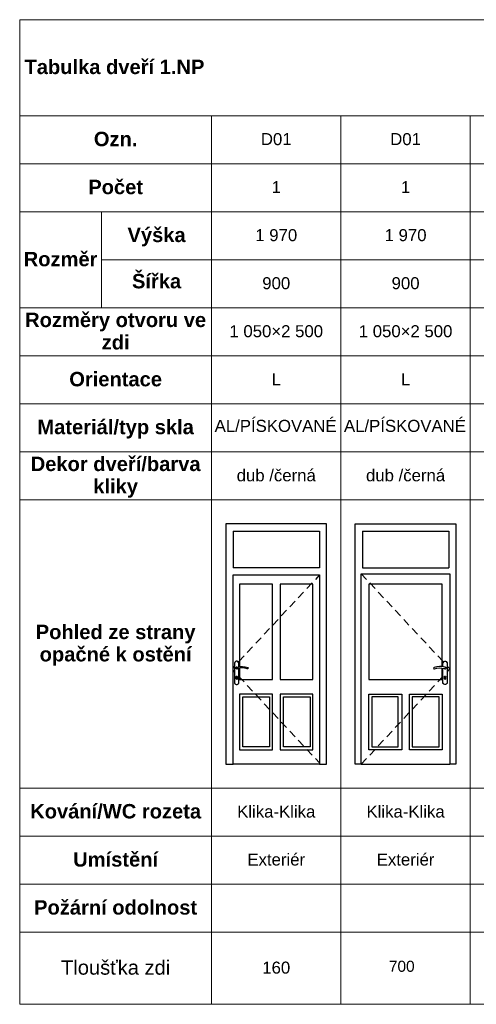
# Paper-space layout 'x TABULKA DVEŘÍ 1.NP 1 2' of a CAD drawing. Header units: millimetres. Extents: x 28 to 411, y 8 to 241.
# Tile 1 of 3: x 28 to 111, y 63 to 241. Entities that reach past the tile are written whole.
import ezdxf
from ezdxf.xclip import XClip

# ---------------------------------------------------------------- set-up
doc = ezdxf.new("R2010")
doc.units = ezdxf.units.MM
doc.header["$MEASUREMENT"] = 0
doc.header["$XCLIPFRAME"] = 0
doc.linetypes.add('Wipeout_Contour', pattern=[1000, 0, -1000])
doc.layers.add('1_POHLED ZÁPADNÍ_1_0', color=7, linetype='Continuous')
doc.styles.add('GENEROVANÝ_STYL_1', font='txt')
doc.styles.add('GENEROVANÝ_STYL_2', font='txt')

# ---------------------------------------------------------------- blocks, each defined once
blk = doc.blocks.new('Kresba_1_1', base_point=(27.92, 241.3))
at = {"layer": '1_POHLED ZÁPADNÍ_1_0', "color": 7, "linetype": 'Continuous', "lineweight": 13, "ltscale": 0.869565}
for p, q in [((27.92, 241.3), (388.05, 241.3)), ((27.92, 223.91), (27.92, 241.3)), ((27.92, 223.91), (388.05, 223.91)), ((27.92, 215.22), (27.92, 223.91)), ((62.7, 215.22), (62.7, 223.91)), ((86.14, 215.22), (86.14, 223.91)), ((109.58, 215.22), (109.58, 223.91)), ((27.92, 215.22), (62.7, 215.22)), ((27.92, 206.52), (27.92, 215.22)), ((62.7, 215.22), (86.14, 215.22)), ((62.7, 206.52), (62.7, 215.22)), ((86.14, 215.22), (109.58, 215.22)), ((86.14, 206.52), (86.14, 215.22)), ((109.58, 215.22), (134.58, 215.22)), ((109.58, 206.52), (109.58, 215.22)), ((27.92, 206.52), (62.7, 206.52)), ((27.92, 189.13), (27.92, 206.52)), ((42.75, 189.13), (42.75, 206.52)), ((62.7, 206.52), (86.14, 206.52)), ((62.7, 197.82), (62.7, 206.52)), ((86.14, 206.52), (109.58, 206.52)), ((86.14, 197.82), (86.14, 206.52)), ((109.58, 206.52), (134.58, 206.52)), ((109.58, 197.82), (109.58, 206.52)), ((42.75, 197.82), (62.7, 197.82)), ((62.7, 197.82), (86.14, 197.82)), ((62.7, 189.13), (62.7, 197.82)), ((86.14, 197.82), (109.58, 197.82)), ((86.14, 189.13), (86.14, 197.82)), ((109.58, 197.82), (134.58, 197.82)), ((109.58, 189.13), (109.58, 197.82)), ((27.92, 189.13), (62.7, 189.13)), ((27.92, 180.43), (27.92, 189.13)), ((62.7, 189.13), (86.14, 189.13)), ((62.7, 180.43), (62.7, 189.13)), ((86.14, 189.13), (109.58, 189.13)), ((86.14, 180.43), (86.14, 189.13)), ((109.58, 189.13), (134.58, 189.13)), ((109.58, 180.43), (109.58, 189.13)), ((27.92, 180.43), (62.7, 180.43)), ((27.92, 171.74), (27.92, 180.43)), ((62.7, 180.43), (86.14, 180.43)), ((62.7, 171.74), (62.7, 180.43)), ((86.14, 180.43), (109.58, 180.43)), ((86.14, 171.74), (86.14, 180.43)), ((109.58, 180.43), (134.58, 180.43)), ((109.58, 171.74), (109.58, 180.43)), ((27.92, 171.74), (62.7, 171.74)), ((27.92, 163.04), (27.92, 171.74)), ((62.7, 171.74), (86.14, 171.74)), ((62.7, 163.04), (62.7, 171.74)), ((86.14, 171.74), (109.58, 171.74)), ((86.14, 163.04), (86.14, 171.74)), ((109.58, 171.74), (134.58, 171.74)), ((109.58, 163.04), (109.58, 171.74)), ((27.92, 163.04), (62.7, 163.04)), ((27.92, 154.35), (27.92, 163.04)), ((62.7, 163.04), (86.14, 163.04)), ((62.7, 154.35), (62.7, 163.04)), ((86.14, 163.04), (109.58, 163.04)), ((86.14, 154.35), (86.14, 163.04)), ((109.58, 163.04), (134.58, 163.04)), ((109.58, 154.35), (109.58, 163.04)), ((27.92, 154.35), (62.7, 154.35)), ((27.92, 102.17), (27.92, 154.35)), ((62.7, 154.35), (86.14, 154.35)), ((62.7, 102.17), (62.7, 154.35)), ((86.14, 154.35), (109.58, 154.35)), ((86.14, 102.17), (86.14, 154.35)), ((109.58, 154.35), (134.58, 154.35)), ((109.58, 102.17), (109.58, 154.35)), ((27.92, 102.17), (62.7, 102.17)), ((27.92, 93.48), (27.92, 102.17)), ((62.7, 102.17), (86.14, 102.17)), ((62.7, 93.48), (62.7, 102.17)), ((86.14, 102.17), (109.58, 102.17)), ((86.14, 93.48), (86.14, 102.17)), ((109.58, 102.17), (134.58, 102.17)), ((109.58, 93.48), (109.58, 102.17)), ((27.92, 93.48), (62.7, 93.48)), ((27.92, 84.78), (27.92, 93.48)), ((62.7, 93.48), (86.14, 93.48)), ((62.7, 84.78), (62.7, 93.48)), ((86.14, 93.48), (109.58, 93.48)), ((86.14, 84.78), (86.14, 93.48)), ((109.58, 93.48), (134.58, 93.48)), ((109.58, 84.78), (109.58, 93.48)), ((27.92, 84.78), (62.7, 84.78)), ((27.92, 76.09), (27.92, 84.78)), ((62.7, 84.78), (86.14, 84.78)), ((62.7, 76.09), (62.7, 84.78)), ((86.14, 84.78), (109.58, 84.78)), ((86.14, 76.09), (86.14, 84.78)), ((109.58, 84.78), (134.58, 84.78)), ((109.58, 76.09), (109.58, 84.78)), ((27.92, 76.09), (62.7, 76.09)), ((27.92, 63.04), (27.92, 76.09)), ((62.7, 76.09), (86.14, 76.09)), ((62.7, 63.04), (62.7, 76.09)), ((86.14, 76.09), (109.58, 76.09)), ((86.14, 63.04), (86.14, 76.09)), ((109.58, 76.09), (134.58, 76.09)), ((109.58, 63.04), (109.58, 76.09)), ((27.92, 63.04), (62.7, 63.04)), ((62.7, 63.04), (86.14, 63.04)), ((86.14, 63.04), (109.58, 63.04)), ((109.58, 63.04), (134.58, 63.04))]:
    blk.add_line(p, q, dxfattribs=at)
at = {"layer": '1_POHLED ZÁPADNÍ_1_0', "color": 1, "linetype": 'Continuous', "lineweight": 25, "ltscale": 0.869565}
for p, q in [((65.29, 150), (65.29, 148.69)), ((83.55, 150), (65.29, 150)), ((83.55, 148.69), (83.55, 150)), ((88.73, 150), (106.99, 150)), ((88.73, 148.69), (88.73, 150)), ((106.99, 150), (106.99, 148.69)), ((65.29, 148.69), (65.29, 106.52)), ((66.59, 148.69), (66.59, 142.09)), ((66.59, 148.69), (82.25, 148.69)), ((66.59, 148.69), (66.59, 148.69)), ((82.25, 148.69), (82.25, 148.69)), ((82.25, 148.69), (82.25, 142.09)), ((83.55, 106.52), (83.55, 148.69)), ((88.73, 106.52), (88.73, 148.69)), ((90.03, 148.69), (90.03, 142.09)), ((90.03, 148.69), (105.69, 148.69)), ((90.03, 148.69), (90.03, 148.69)), ((105.69, 148.69), (105.69, 142.09)), ((105.69, 148.69), (105.69, 148.69)), ((106.99, 148.69), (106.99, 106.52)), ((66.6, 142.09), (66.59, 142.09)), ((82.24, 142.09), (66.6, 142.09)), ((82.25, 142.09), (82.24, 142.09)), ((89.82, 106.52), (89.82, 140.99)), ((89.82, 140.99), (90.03, 140.99)), ((89.82, 140.99), (90.77, 139.97)), ((90.04, 142.09), (90.03, 142.09)), ((90.03, 140.99), (105.69, 140.99)), ((90.04, 142.09), (105.68, 142.09)), ((105.68, 142.09), (105.69, 142.09)), ((105.69, 140.99), (105.89, 140.99)), ((105.89, 140.99), (105.89, 106.52)), ((66.59, 106.52), (66.59, 140.78)), ((66.59, 140.78), (82.25, 140.78)), ((67.78, 139.08), (67.78, 124.17)), ((73.72, 139.08), (67.78, 139.08)), ((73.72, 121.82), (73.72, 139.08)), ((75.12, 139.08), (75.12, 121.82)), ((81.06, 139.08), (75.12, 139.08)), ((80.91, 139.34), (79.96, 138.32)), ((81.06, 121.82), (81.06, 139.08)), ((82.25, 140.77), (81.51, 139.97)), ((82.25, 140.78), (82.25, 106.52)), ((104.5, 139.08), (91.22, 139.08)), ((91.22, 139.08), (91.22, 121.82)), ((91.37, 139.34), (92.32, 138.32)), ((104.5, 124.17), (104.5, 139.08)), ((79.37, 137.68), (78.42, 136.66)), ((92.91, 137.68), (93.86, 136.66)), ((77.83, 136.03), (76.88, 135.01)), ((94.45, 136.03), (95.4, 135.01)), ((76.29, 134.38), (75.34, 133.36)), ((95.99, 134.38), (96.94, 133.36)), ((74.75, 132.72), (73.8, 131.7)), ((97.53, 132.72), (98.48, 131.7)), ((73.2, 131.07), (72.25, 130.05)), ((99.08, 131.07), (100.02, 130.05)), ((71.66, 129.41), (70.71, 128.4)), ((100.62, 129.41), (101.57, 128.4)), ((70.12, 127.76), (69.17, 126.74)), ((102.16, 127.76), (103.11, 126.74)), ((66.96, 124.95), (66.86, 124.95)), ((66.86, 124.95), (66.86, 121.13)), ((67.04, 125.09), (66.96, 124.95)), ((67.18, 125.16), (67.04, 125.09)), ((67.33, 125.16), (67.18, 125.16)), ((67.47, 125.09), (67.33, 125.16)), ((67.55, 124.95), (67.47, 125.09)), ((67.65, 124.95), (67.55, 124.95)), ((68.58, 126.11), (67.63, 125.09)), ((67.65, 124.14), (67.65, 124.95)), ((103.7, 126.11), (104.65, 125.09)), ((104.63, 124.14), (104.63, 124.95)), ((104.63, 124.95), (104.73, 124.95)), ((104.73, 124.95), (104.81, 125.09)), ((104.81, 125.09), (104.95, 125.16)), ((104.95, 125.16), (105.1, 125.16)), ((105.1, 125.16), (105.24, 125.09)), ((105.24, 125.09), (105.32, 124.95)), ((105.32, 124.95), (105.42, 124.95)), ((105.42, 124.95), (105.42, 121.13)), ((66.86, 124.27), (66.59, 123.98)), ((66.86, 123.24), (66.59, 123.53)), ((67.08, 123.92), (67.12, 124.02)), ((67.11, 123.81), (67.08, 123.92)), ((67.11, 123.99), (67.09, 123.96)), ((67.09, 123.96), (67.09, 123.94)), ((67.09, 123.89), (67.09, 123.86)), ((67.09, 123.86), (67.11, 123.84)), ((67.2, 123.75), (67.11, 123.81)), ((67.12, 124.02), (67.22, 124.08)), ((67.13, 123.79), (67.15, 123.77)), ((67.15, 124.05), (67.14, 124.03)), ((67.19, 124.06), (67.15, 124.05)), ((67.15, 123.77), (67.18, 123.76)), ((67.32, 123.75), (67.2, 123.75)), ((67.22, 124.08), (67.33, 124.07)), ((67.23, 123.75), (67.25, 123.74)), ((67.25, 124.09), (67.24, 124.08)), ((67.29, 124.07), (67.25, 124.09)), ((67.25, 123.74), (67.29, 123.75)), ((67.4, 123.82), (67.32, 123.75)), ((67.33, 124.07), (67.8, 124.18)), ((67.33, 123.76), (67.36, 123.77)), ((67.36, 123.77), (67.38, 123.8)), ((67.84, 123.91), (67.4, 123.82)), ((67.4, 123.82), (67.4, 123.82)), ((67.65, 121.13), (67.65, 123.87)), ((67.78, 123.9), (67.78, 121.82)), ((67.8, 124.18), (68.29, 124.21)), ((68.29, 123.94), (67.84, 123.91)), ((68.29, 124.21), (68.77, 124.16)), ((68.74, 123.9), (68.29, 123.94)), ((69.17, 123.78), (68.74, 123.9)), ((68.77, 124.16), (69.24, 124.04)), ((69.27, 123.8), (69.17, 123.78)), ((69.24, 124.04), (69.24, 124.04)), ((69.24, 124.04), (69.32, 123.97)), ((69.33, 123.88), (69.27, 123.8)), ((69.32, 123.97), (69.33, 123.88)), ((102.96, 123.97), (102.95, 123.88)), ((102.95, 123.88), (103.01, 123.8)), ((103.04, 124.04), (102.96, 123.97)), ((103.01, 123.8), (103.1, 123.78)), ((103.51, 124.16), (103.04, 124.04)), ((103.04, 124.04), (103.04, 124.04)), ((103.1, 123.78), (103.54, 123.9)), ((103.99, 124.21), (103.51, 124.16)), ((103.54, 123.9), (103.99, 123.94)), ((104.48, 124.18), (103.99, 124.21)), ((103.99, 123.94), (104.44, 123.91)), ((104.44, 123.91), (104.88, 123.82)), ((104.95, 124.07), (104.48, 124.18)), ((104.5, 121.82), (104.5, 123.9)), ((104.63, 121.13), (104.63, 123.87)), ((104.88, 123.82), (104.88, 123.82)), ((104.88, 123.82), (104.96, 123.75)), ((104.92, 123.77), (104.9, 123.8)), ((104.95, 123.76), (104.92, 123.77)), ((105.06, 124.08), (104.95, 124.07)), ((104.96, 123.75), (105.08, 123.75)), ((104.99, 124.07), (105.02, 124.09)), ((105.02, 123.74), (104.99, 123.75)), ((105.02, 124.09), (105.04, 124.08)), ((105.05, 123.75), (105.02, 123.74)), ((105.16, 124.02), (105.06, 124.08)), ((105.08, 123.75), (105.17, 123.81)), ((105.09, 124.06), (105.13, 124.05)), ((105.13, 123.77), (105.1, 123.76)), ((105.13, 124.05), (105.14, 124.03)), ((105.14, 123.79), (105.13, 123.77)), ((105.2, 123.92), (105.16, 124.02)), ((105.17, 123.99), (105.19, 123.96)), ((105.17, 123.81), (105.2, 123.92)), ((105.19, 123.86), (105.17, 123.84)), ((105.19, 123.96), (105.19, 123.94)), ((105.19, 123.89), (105.19, 123.86)), ((105.42, 124.27), (105.89, 123.75)), ((105.42, 123.24), (105.89, 123.75)), ((67.12, 122.34), (67.16, 122.44)), ((67.17, 122.25), (67.12, 122.34)), ((67.16, 122.44), (67.25, 122.48)), ((67.17, 121.95), (67.17, 122.25)), ((67.19, 121.89), (67.17, 121.95)), ((67.25, 121.87), (67.19, 121.89)), ((67.25, 122.48), (67.35, 122.44)), ((67.32, 121.89), (67.25, 121.87)), ((67.34, 121.95), (67.32, 121.89)), ((67.38, 122.34), (67.34, 122.25)), ((67.34, 122.25), (67.34, 121.95)), ((67.35, 122.44), (67.38, 122.34)), ((68.58, 121.4), (67.65, 122.4)), ((67.78, 121.82), (73.72, 121.82)), ((75.12, 121.82), (81.06, 121.82)), ((91.22, 121.82), (104.5, 121.82)), ((103.7, 121.4), (104.63, 122.4)), ((104.89, 122.34), (104.93, 122.44)), ((104.94, 122.25), (104.89, 122.34)), ((104.93, 122.44), (105.02, 122.48)), ((104.94, 121.95), (104.94, 122.25)), ((104.96, 121.89), (104.94, 121.95)), ((105.02, 121.87), (104.96, 121.89)), ((105.02, 122.48), (105.12, 122.44)), ((105.09, 121.89), (105.02, 121.87)), ((105.11, 121.95), (105.09, 121.89)), ((105.15, 122.34), (105.11, 122.25)), ((105.11, 122.25), (105.11, 121.95)), ((105.12, 122.44), (105.15, 122.34)), ((66.86, 121.13), (66.96, 121.13)), ((66.96, 121.13), (67.04, 121)), ((67.04, 121), (67.18, 120.92)), ((67.18, 120.92), (67.33, 120.92)), ((67.33, 120.92), (67.47, 121)), ((67.47, 121), (67.55, 121.13)), ((67.55, 121.13), (67.65, 121.13)), ((70.12, 119.75), (69.17, 120.77)), ((102.16, 119.75), (103.11, 120.77)), ((104.73, 121.13), (104.63, 121.13)), ((104.81, 121), (104.73, 121.13)), ((104.95, 120.92), (104.81, 121)), ((105.1, 120.92), (104.95, 120.92)), ((105.24, 121), (105.1, 120.92)), ((105.32, 121.13), (105.24, 121)), ((105.42, 121.13), (105.32, 121.13)), ((67.78, 119.22), (67.78, 109.13)), ((73.72, 119.22), (67.78, 119.22)), ((68.35, 109.65), (68.35, 118.69)), ((68.35, 118.69), (73.2, 118.69)), ((71.66, 118.1), (70.71, 119.11)), ((73.2, 118.69), (73.2, 109.65)), ((73.72, 109.13), (73.72, 119.22)), ((75.12, 119.22), (75.12, 109.13)), ((81.06, 119.22), (75.12, 119.22)), ((75.74, 109.65), (75.74, 118.69)), ((75.74, 118.69), (80.54, 118.69)), ((80.54, 118.69), (80.54, 109.65)), ((81.06, 109.13), (81.06, 119.22)), ((91.22, 119.22), (97.16, 119.22)), ((91.22, 109.13), (91.22, 119.22)), ((96.54, 118.69), (91.74, 118.69)), ((91.74, 118.69), (91.74, 109.65)), ((96.54, 109.65), (96.54, 118.69)), ((97.16, 119.22), (97.16, 109.13)), ((98.56, 109.13), (98.56, 119.22)), ((98.56, 119.22), (104.5, 119.22)), ((103.93, 118.69), (99.08, 118.69)), ((99.08, 118.69), (99.08, 109.65)), ((100.62, 118.1), (101.57, 119.11)), ((103.93, 109.65), (103.93, 118.69)), ((104.5, 119.22), (104.5, 109.13)), ((73.2, 116.44), (72.25, 117.46)), ((99.08, 116.44), (100.02, 117.46)), ((74.75, 114.79), (73.8, 115.81)), ((76.29, 113.13), (75.34, 114.15)), ((95.99, 113.13), (96.94, 114.15)), ((97.53, 114.79), (98.48, 115.81)), ((77.83, 111.48), (76.88, 112.5)), ((94.45, 111.48), (95.4, 112.5)), ((79.37, 109.83), (78.42, 110.84)), ((92.91, 109.83), (93.86, 110.84)), ((67.78, 109.13), (73.72, 109.13)), ((73.2, 109.65), (68.35, 109.65)), ((75.12, 109.13), (81.06, 109.13)), ((80.54, 109.65), (75.74, 109.65)), ((80.91, 108.17), (79.96, 109.19)), ((97.16, 109.13), (91.22, 109.13)), ((91.37, 108.17), (92.32, 109.19)), ((91.74, 109.65), (96.54, 109.65)), ((104.5, 109.13), (98.56, 109.13)), ((99.08, 109.65), (103.93, 109.65)), ((82.25, 106.74), (81.51, 107.54)), ((89.82, 106.52), (90.77, 107.54)), ((65.29, 106.52), (66.59, 106.52)), ((82.25, 106.52), (66.59, 106.52)), ((82.25, 106.52), (83.55, 106.52)), ((89.82, 106.52), (88.73, 106.52)), ((89.82, 106.52), (105.89, 106.52)), ((106.99, 106.52), (105.89, 106.52))]:
    blk.add_line(p, q, dxfattribs=at)
at = {"layer": '1_POHLED ZÁPADNÍ_1_0', "color": 7, "linetype": 'Continuous', "lineweight": 13}
for s, insert, char_height, attachment_point, style in [('\\A1;{\\pql;\\fArial|b1|i0|c238|p38;Tabulka dveří 1.NP }', (28.79, 232.74), 2.6087, 4, 'GENEROVANÝ_STYL_1'), ('\\A1;{\\pqc;\\fArial|b1|i0|c238|p38;Ozn.}', (45.31, 219.69), 2.6087, 5, 'GENEROVANÝ_STYL_1'), ('\\A1;{\\pqc;\\fArial|b0|i0|c238|p38;D01}', (74.42, 219.67), 2.1739, 5, 'GENEROVANÝ_STYL_2'), ('\\A1;{\\pqc;\\fArial|b0|i0|c238|p38;D01}', (97.86, 219.67), 2.1739, 5, 'GENEROVANÝ_STYL_2'), ('\\A1;{\\pqc;\\fArial|b1|i0|c238|p38;Počet}', (45.31, 211), 2.6087, 5, 'GENEROVANÝ_STYL_1'), ('\\A1;{\\pqc;\\fArial|b0|i0|c238|p38;1}', (74.42, 210.99), 2.1739, 5, 'GENEROVANÝ_STYL_2'), ('\\A1;{\\pqc;\\fArial|b0|i0|c238|p38;1}', (97.86, 210.99), 2.1739, 5, 'GENEROVANÝ_STYL_2'), ('\\A1;{\\pqc;\\fArial|b1|i0|c238|p38;Výška}', (52.73, 201.95), 2.6087, 5, 'GENEROVANÝ_STYL_1'), ('\\A1;{\\pqc;\\fArial|b0|i0|c238|p38;1\xa0970}', (74.42, 202.28), 2.1739, 5, 'GENEROVANÝ_STYL_2'), ('\\A1;{\\pqc;\\fArial|b0|i0|c238|p38;1\xa0970}', (97.86, 202.28), 2.1739, 5, 'GENEROVANÝ_STYL_2'), ('\\A1;{\\pqc;\\fArial|b1|i0|c238|p38;Rozměr}', (35.33, 197.95), 2.6087, 5, 'GENEROVANÝ_STYL_1'), ('\\A1;{\\pqc;\\fArial|b1|i0|c238|p38;Šířka}', (52.73, 193.95), 2.6087, 5, 'GENEROVANÝ_STYL_1'), ('\\A1;{\\pqc;\\fArial|b0|i0|c238|p38;900}', (74.42, 193.58), 2.1739, 5, 'GENEROVANÝ_STYL_2'), ('\\A1;{\\pqc;\\fArial|b0|i0|c238|p38;900}', (97.86, 193.58), 2.1739, 5, 'GENEROVANÝ_STYL_2'), ('\\A1;{\\pqc;\\fArial|b0|i0|c238|p38;1\xa0050×2\xa0500}', (74.42, 184.89), 2.1739, 5, 'GENEROVANÝ_STYL_2'), ('\\A1;{\\pqc;\\fArial|b0|i0|c238|p38;1\xa0050×2\xa0500}', (97.86, 184.89), 2.1739, 5, 'GENEROVANÝ_STYL_2'), ('\\A1;{\\pqc;\\fArial|b1|i0|c238|p38;Orientace}', (45.31, 176.21), 2.6087, 5, 'GENEROVANÝ_STYL_1'), ('\\A1;{\\pqc;\\fArial|b0|i0|c238|p38;L}', (74.42, 176.21), 2.1739, 5, 'GENEROVANÝ_STYL_2'), ('\\A1;{\\pqc;\\fArial|b0|i0|c238|p38;L}', (97.86, 176.21), 2.1739, 5, 'GENEROVANÝ_STYL_2'), ('\\A1;{\\pqc;\\fArial|b0|i0|c238|p38;AL/PÍSKOVANÉ}', (74.31, 167.75), 2.1739, 5, 'GENEROVANÝ_STYL_2'), ('\\A1;{\\pqc;\\fArial|b0|i0|c238|p38;AL/PÍSKOVANÉ}', (97.75, 167.75), 2.1739, 5, 'GENEROVANÝ_STYL_2'), ('\\A1;{\\pqc;\\fArial|b1|i0|c238|p38;Materiál/typ skla}', (45.31, 167.17), 2.6087, 5, 'GENEROVANÝ_STYL_1'), ('\\A1;{\\pqc;\\fArial|b0|i0|c238|p38;dub /černá}', (74.42, 158.8), 2.1739, 5, 'GENEROVANÝ_STYL_2'), ('\\A1;{\\pqc;\\fArial|b0|i0|c238|p38;dub /černá}', (97.86, 158.8), 2.1739, 5, 'GENEROVANÝ_STYL_2'), ('\\A1;{\\pqc;\\fArial|b1|i0|c238|p38;Kování/WC rozeta}', (45.31, 97.96), 2.6087, 5, 'GENEROVANÝ_STYL_1'), ('\\A1;{\\pqc;\\fArial|b0|i0|c238|p38;Klika-Klika}', (74.42, 97.93), 2.1739, 5, 'GENEROVANÝ_STYL_2'), ('\\A1;{\\pqc;\\fArial|b0|i0|c238|p38;Klika-Klika}', (97.86, 97.93), 2.1739, 5, 'GENEROVANÝ_STYL_2'), ('\\A1;{\\pqc;\\fArial|b1|i0|c238|p38;Umístění}', (45.31, 89.26), 2.6087, 5, 'GENEROVANÝ_STYL_1'), ('\\A1;{\\pqc;\\fArial|b0|i0|c238|p38;Exteriér}', (74.42, 89.24), 2.1739, 5, 'GENEROVANÝ_STYL_2'), ('\\A1;{\\pqc;\\fArial|b0|i0|c238|p38;Exteriér}', (97.86, 89.24), 2.1739, 5, 'GENEROVANÝ_STYL_2'), ('\\A1;{\\pqc;\\fArial|b1|i0|c238|p38;Požární odolnost}', (45.31, 80.57), 2.6087, 5, 'GENEROVANÝ_STYL_1'), ('\\A1;{\\pqc;\\fArial|b0|i0|c238|p38;Tloušťka zdi}', (45.31, 69.69), 2.6087, 5, 'GENEROVANÝ_STYL_2'), ('\\A1;{\\pqc;\\fArial|b0|i0|c238|p38;160}', (74.42, 69.67), 2.1739, 5, 'GENEROVANÝ_STYL_2'), ('\\A1;{\\pqc;\\fArial|b0|i0|c238|p38;850}', (97.86, 69.67), 2.1739, 5, 'GENEROVANÝ_STYL_2')]:
    blk.add_mtext(s, dxfattribs=dict(at, insert=insert, char_height=char_height, attachment_point=attachment_point, style=style))
at = {"layer": '1_POHLED ZÁPADNÍ_1_0', "color": 7, "linetype": 'Continuous', "lineweight": 13, "char_height": 2.6087, "width": 33.0435, "attachment_point": 5, "style": 'GENEROVANÝ_STYL_1'}
for s, insert, line_spacing_factor in [('\\A1;{\\pqc;\\fArial|b1|i0|c238|p38;Rozměry otvoru ve zdi}', (45.31, 184.91), 0.932736), ('\\A1;{\\pqc;\\fArial|b1|i0|c238|p38;Dekor dveří/barva kliky}', (45.31, 158.47), 0.929787), ('\\A1;{\\pqc;\\fArial|b1|i0|c238|p38;Pohled ze strany opačné k ostění}', (45.31, 128.05), 0.928296)]:
    blk.add_mtext(s, dxfattribs=dict(at, insert=insert, line_spacing_factor=line_spacing_factor))

psp = doc.layouts.new('x TABULKA DVEŘÍ 1.NP 1 2')

# ---------------------------------------------------------------- block references
at = {"color": 9, "linetype": 'Continuous', "lineweight": 13}
ref = psp.add_blockref('Kresba_1_1', (27.92, 241.3), dxfattribs=at)
XClip(ref).set_block_clipping_path([(27.1897006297, 60.4773286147), (388.0482797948, 244.2877908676)])

# ---------------------------------------------------------------- next in the draw order: wipeouts: each hides what was drawn before it
at = {"color": 7, "linetype": 'Wipeout_Contour', "lineweight": 20, "ltscale": 479.036907}
psp.add_wipeout([(89.42, 71.39), (104.91, 71.39), (104.91, 68.24), (89.42, 68.24)], dxfattribs=at)

# ---------------------------------------------------------------- next in the draw order: texts
at = {"color": 7, "linetype": 'Continuous', "lineweight": 20, "insert": (97.17, 68.9), "char_height": 2, "attachment_point": 8, "style": 'GENEROVANÝ_STYL_2'}
psp.add_mtext('\\A1;{\\pqc;\\fArial|b0|i0|c238|p38;700}', dxfattribs=at)

doc.saveas('drawing.dxf')
